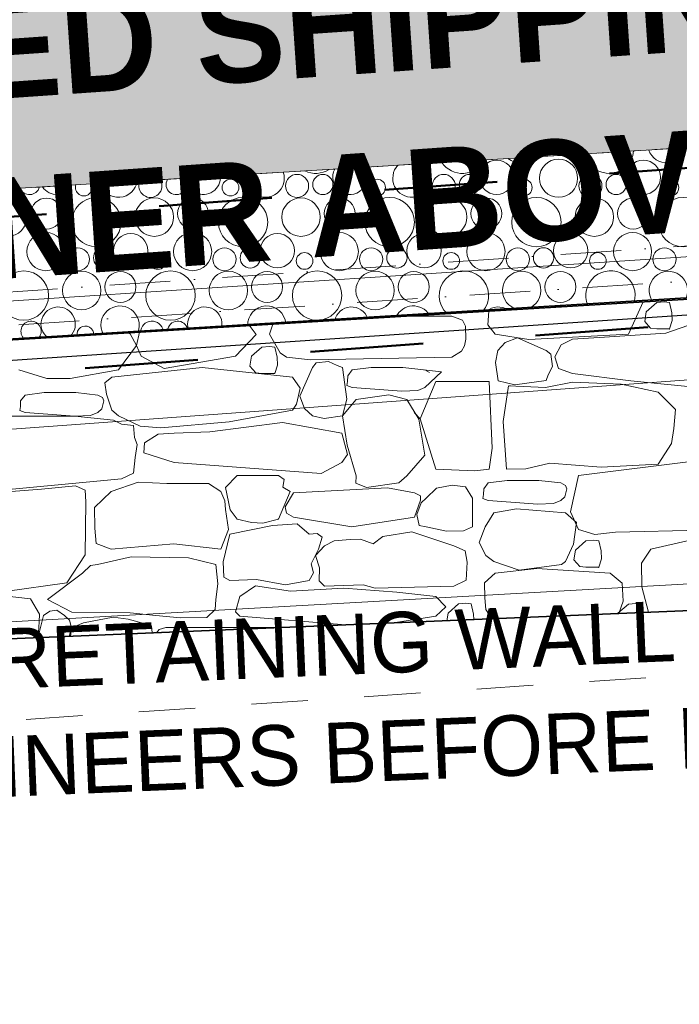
# Model space of a CAD drawing. Header units: millimetres. Extents: x -738537 to 1850049, y -250217 to 604013.
# Tile 20 of 204: x -626422 to -624786, y 79352 to 81793. Entities that reach past the tile are written whole.
import ezdxf

# ---------------------------------------------------------------- set-up
doc = ezdxf.new("R2010")
doc.units = ezdxf.units.MM
doc.header["$MEASUREMENT"] = 0
doc.set_wipeout_variables(frame=1)
for name, pattern in [('Dashed', [280, 140, -140]), ('Dot & Dashed', [280, 150, -60, 0, -70]), ('Hidden Line', [140, 100, -40]), ('Wipeout_Contour', [1000, 0, -1000])]:
    doc.linetypes.add(name, pattern=pattern)
for name, color, linetype, lineweight in [('0_Pen_No__161', 1, 'Continuous', 5), ('0_Pen_No__170', 9, 'Continuous', 0), ('A_BEAMS_Pen_No__69', 255, 'Continuous', 20), ('A_BEAMS_Pen_No__90', 255, 'Continuous', 20), ('A_SURVEY_Pen_No__6', 7, 'Continuous', 5), ('A_WALL LOAD_Pen_No__1', 214, 'Continuous', 35), ('A_WALL LOAD_Pen_No__3', 30, 'Continuous', 15), ('BUILDING_Pen_No__2', 1, 'Continuous', 25), ('C-GRID _Pen_No__5', 4, 'Continuous', 5), ('C_TEXT GA_Pen_No__161', 1, 'Continuous', 5), ('MARKETING_Pen_No__1', 214, 'Continuous', 35)]:
    doc.layers.add(name, color=color, linetype=linetype, lineweight=lineweight)
for name, color, linetype, lineweight, true_color in [('0_Pen_No__171', 7, 'Continuous', 0, 0xdadada), ('0_Pen_No__28', 7, 'Continuous', 50, 0xff9390), ('MARKETING_Pen_No__7', 7, 'Continuous', 5, 0x9f07ff), ('ROAD_Pen_No__7', 7, 'Continuous', 5, 0x9f07ff)]:
    doc.layers.add(name, color=color, linetype=linetype, lineweight=lineweight, true_color=true_color)
doc.layers.add('A_BEAMS', color=7, linetype='Continuous')
doc.layers.add('MARKETING', color=7, linetype='Continuous')
doc.styles.add('GENERATED_STYLE_1', font='GOTHIC.TTF')
doc.styles.add('GENERATED_STYLE_3', font='GOTHICB.TTF')

# ---------------------------------------------------------------- blocks, each defined once
blk = doc.blocks.new('*X3')
at = {"layer": '0_Pen_No__170', "color": 9, "linetype": 'Continuous', "lineweight": 0}
for centre, radius in [((-625085.5, 81400), 47.3), ((-625239, 81402.2), 42.6), ((-624875.2, 81402.2), 42.6), ((-625733.9, 81380.9), 28.6), ((-625670, 81384.4), 25.1), ((-625370.2, 81380.9), 28.6), ((-625306.3, 81384.4), 25.1), ((-625006.4, 81380.9), 28.6), ((-624942.6, 81384.4), 25.1), ((-625899, 81376.7), 20.7), ((-625535.3, 81376.7), 20.7), ((-625171.6, 81376.7), 20.7), ((-624807.9, 81376.7), 20.7), ((-626451.6, 81303.6), 47.7), ((-626355.6, 81312.4), 38.4), ((-626231.5, 81291.1), 61.2), ((-626087.9, 81303.6), 47.7), ((-625991.9, 81312.4), 38.4), ((-625867.8, 81291.1), 61.2), ((-625724.2, 81303.6), 47.7), ((-625628.2, 81312.4), 38.4), ((-625504.1, 81291.1), 61.2), ((-625360.5, 81303.6), 47.7), ((-625264.5, 81312.4), 38.4), ((-625140.3, 81291.1), 61.2), ((-624996.8, 81303.6), 47.7), ((-624900.7, 81312.4), 38.4), ((-624776.6, 81291.1), 61.2), ((-626356.6, 81218), 47.3), ((-626146.4, 81220.2), 42.6), ((-625992.9, 81218), 47.3), ((-625782.7, 81220.2), 42.6), ((-625629.2, 81218), 47.3), ((-625419, 81220.2), 42.6), ((-625265.5, 81218), 47.3), ((-625055.2, 81220.2), 42.6), ((-624901.8, 81218), 47.3), ((-626277.6, 81198.9), 28.6), ((-626213.7, 81202.4), 25.1), ((-625913.9, 81198.9), 28.6), ((-625850, 81202.4), 25.1), ((-625550.2, 81198.9), 28.6), ((-625486.3, 81202.4), 25.1), ((-625186.4, 81198.9), 28.6), ((-625122.6, 81202.4), 25.1), ((-624822.7, 81198.9), 28.6), ((-626079, 81194.8), 20.7), ((-625715.3, 81194.8), 20.7), ((-625351.6, 81194.8), 20.7), ((-624987.9, 81194.8), 20.7), ((-626411.5, 81109.1), 61.2), ((-626267.9, 81121.6), 47.7), ((-626171.9, 81130.4), 38.4), ((-626047.8, 81109.1), 61.2), ((-625904.2, 81121.6), 47.7), ((-625808.2, 81130.4), 38.4), ((-625684.1, 81109.1), 61.2), ((-625540.5, 81121.6), 47.7), ((-625444.5, 81130.4), 38.4), ((-625080.7, 81130.4), 38.4)]:
    blk.add_circle(centre, radius, dxfattribs=at)
for centre, radius, start, end in [((-624816.8, 81485.5), 47.7, 199.0293, 347.9415), ((-625180.5, 81485.5), 47.7, 230.4948, 316.4759), ((-625084.5, 81494.4), 38.4, 264.257, 282.7137), ((-624960.3, 81473.1), 61.2, 192.0135, 354.9573), ((-625602.7, 81402.2), 42.6, 151.306, 35.6648), ((-625449.2, 81400), 47.3, 137.2676, 49.7032), ((-625324.1, 81473.1), 61.2, 214.1169, 332.8539), ((-626033.7, 81384.4), 25.1, 149.1248, 37.846), ((-625966.4, 81402.2), 42.6, 182.7441, 4.2267), ((-625812.9, 81400), 47.3, 168.7358, 18.235), ((-625687.8, 81473.1), 61.2, 244.0294, 302.9413), ((-626397.4, 81384.4), 25.1, 201.9942, 344.9766), ((-626330.1, 81402.2), 42.6, 213.9295, 333.0413), ((-626262.7, 81376.7), 20.7, 160.9951, 25.9757), ((-626176.6, 81400), 47.3, 195.7709, 351.1998), ((-626097.6, 81380.9), 28.6, 154.5982, 32.3726), ((-625320.3, 81109.1), 61.2, 319.4247, 227.4565), ((-625176.8, 81121.6), 47.7, 287.117, 259.7641), ((-624956.6, 81109.1), 61.2, 343.6688, 203.2124), ((-624813.1, 81121.6), 47.7, 332.5028, 214.3783), ((-626326.4, 81038.2), 42.6, 314.4331, 232.4481), ((-626172.9, 81036), 47.3, 337.4348, 209.4464), ((-625962.7, 81038.2), 42.6, 349.446, 197.4352), ((-625809.2, 81036), 47.3, 4.7538, 182.1274), ((-625599, 81038.2), 42.6, 19.1723, 167.7089), ((-625445.5, 81036), 47.3, 32.407, 154.4742), ((-625235.2, 81038.2), 42.6, 55.0779, 131.8033), ((-625081.8, 81036), 47.3, 74.4684, 112.4128), ((-626393.7, 81020.4), 25.1, 316.0188, 230.8624), ((-626259, 81012.8), 20.7, 355.9399, 190.9413), ((-626093.9, 81016.9), 28.6, 9.6119, 177.2693), ((-626030, 81020.4), 25.1, 11.1515, 175.7297), ((-625895.3, 81012.8), 20.7, 71.1292, 115.752), ((-625730.2, 81016.9), 28.6, 64.0164, 122.8648)]:
    blk.add_arc(centre, radius, start, end, dxfattribs=at)
blk = doc.blocks.new('Fill_2', base_point=(0, 0))
at = {"color": 254, "linetype": 'Wipeout_Contour', "lineweight": 0, "ltscale": 14005644.7295551}
blk.add_wipeout([(-629509.8, 81186.9), (-636562.3, 79781.8), (-636489.6, 79417.3), (-629462, 80817.5), (-620502.8, 81356.1), (-620540.5, 82043.7), (-601136.6, 81925.1), (-601127.3, 81469.6), (-590151.9, 81021), (-590021.9, 81719.9), (-589769.8, 81683.3), (-588537.1, 88325.9), (-581323.3, 84127), (-581890.9, 80218.2), (-581481.7, 80187.1), (-580849.5, 84486.2), (-589699.4, 89557.9), (-590288.4, 81899.2), (-594388.9, 82642), (-600414.3, 82313.5), (-600427.4, 82955.9), (-621103.7, 82547.9), (-621076.1, 81700.6)], dxfattribs=at)
at = {"layer": '0_Pen_No__170', "color": 255, "linetype": 'Continuous', "lineweight": 0, "flags": 128}
blk.add_lwpolyline([(-629509.8, 81186.9), (-636562.3, 79781.8), (-636489.6, 79417.3), (-629462, 80817.5), (-620502.8, 81356.1), (-620540.5, 82043.7), (-601136.6, 81925.1), (-601127.3, 81469.6), (-590151.9, 81021), (-590021.9, 81719.9), (-589769.8, 81683.3), (-588537.1, 88325.9), (-581323.3, 84127), (-581890.9, 80218.2), (-581481.7, 80187.1), (-580849.5, 84486.2), (-589699.4, 89557.9), (-590288.4, 81899.2), (-594388.9, 82642), (-600414.3, 82313.5), (-600427.4, 82955.9), (-621103.7, 82547.9), (-621076.1, 81700.6)], close=True, dxfattribs=at)
at = {"layer": '0_Pen_No__170', "color": 9, "linetype": 'Continuous', "lineweight": 0}
blk.add_blockref('*X3', (0, 0), dxfattribs=at)
blk = doc.blocks.new('IPE Beam 20[2]', base_point=(-619855.8, 81466.6))
at = {"layer": 'A_BEAMS_Pen_No__69', "color": 255, "linetype": 'Dot & Dashed', "lineweight": 20}
blk.add_line((-619845.4, 81467.3), (-633052.7, 80602.7), dxfattribs=at)
at = {"layer": 'A_BEAMS_Pen_No__90', "color": 255, "linetype": 'Continuous', "lineweight": 20}
for p, q in [((-619859.9, 81526.5), (-633046.1, 80663.3)), ((-619852, 81406.7), (-633038.3, 80543.5))]:
    blk.add_line(p, q, dxfattribs=at)
blk = doc.blocks.new('*X280')
at = {"layer": 'MARKETING_Pen_No__7', "color": 190, "linetype": 'Continuous', "lineweight": 5, "true_color": 0x9f07ff}
for p, q in [((-624912.1, 81013.1), (-624875.7, 81093.2)), ((-624842, 81091.5), (-624868.1, 81068.9)), ((-624823.6, 81093.1), (-624842, 81091.5)), ((-624810.3, 81091.5), (-624823.6, 81093.1)), ((-624804.6, 81066.5), (-624810.3, 81091.5)), ((-625349.9, 81057.7), (-625466.4, 81057.7)), ((-625324, 81048), (-625349.9, 81057.7)), ((-625258.6, 81070.2), (-625260.8, 81036.1)), ((-624868.1, 81068.9), (-624871.7, 81044.4)), ((-624803.3, 81046.8), (-624804.6, 81066.5)), ((-625850.6, 81032.5), (-625853.4, 81034.4)), ((-625835.7, 81012.3), (-625850.6, 81032.5)), ((-625794.1, 81038), (-625802.5, 81013.1)), ((-625316.4, 81033), (-625324, 81048)), ((-625315.2, 81001.2), (-625316.4, 81033)), ((-625260.8, 81036.1), (-625243, 81013.1)), ((-624871.7, 81044.4), (-624857, 81028.1)), ((-624765, 81034.5), (-624819.1, 81015.6)), ((-624810.3, 81026.2), (-624803.3, 81046.8)), ((-626148, 81013.8), (-626152, 81016.5)), ((-626132.3, 80985.5), (-626148, 81013.8)), ((-626124.4, 81018.1), (-626132.3, 80985.5)), ((-625886.6, 80958.6), (-625835.7, 81012.3)), ((-625802.5, 81013.1), (-625776, 80967.2)), ((-625243, 81013.1), (-625159.5, 81000.4)), ((-625159.5, 81000.4), (-624912.1, 81013.1)), ((-624819.1, 81015.6), (-624971.6, 81005.6)), ((-624857, 81028.1), (-624842, 81026.2)), ((-624842, 81026.2), (-624810.3, 81026.2)), ((-626176.8, 80924.5), (-626132.3, 80985.5)), ((-626132.3, 80985.5), (-626120.2, 80958.6)), ((-625802.6, 80982.8), (-625821, 80981.2)), ((-625789.3, 80981.2), (-625802.6, 80982.8)), ((-625326.2, 80970.9), (-625318.6, 80984.7)), ((-625318.6, 80984.7), (-625315.2, 81001.2)), ((-625217.6, 80992.4), (-625235.7, 80972.5)), ((-625187, 81004.2), (-625217.6, 80992.4)), ((-625116.3, 80973.1), (-625187, 81004.2)), ((-625078.7, 80986.5), (-625094.4, 80956.8)), ((-625050.9, 81001.2), (-625078.7, 80986.5)), ((-624971.6, 81005.6), (-625050.9, 81001.2)), ((-626120.2, 80958.6), (-626063.5, 80928.2)), ((-626063.5, 80928.2), (-625886.6, 80958.6)), ((-625847, 80958.6), (-625850.7, 80934)), ((-625821, 80981.2), (-625847, 80958.6)), ((-625783.5, 80956.1), (-625789.3, 80981.2)), ((-625776, 80967.2), (-625759.8, 80956.7)), ((-625349.9, 80956.7), (-625326.2, 80970.9)), ((-625235.7, 80972.5), (-625242, 80943.2)), ((-625104.5, 80963.6), (-625116.3, 80973.1)), ((-625100.7, 80933.5), (-625104.5, 80963.6)), ((-625850.7, 80934), (-625836, 80917.8)), ((-625789.3, 80915.8), (-625782.3, 80936.5)), ((-625782.3, 80936.5), (-625783.5, 80956.1)), ((-625759.8, 80956.7), (-625700.7, 80949.5)), ((-625700.7, 80949.5), (-625349.9, 80956.7)), ((-625686.2, 80942), (-625695.7, 80930.3)), ((-625656, 80945.6), (-625686.2, 80942)), ((-625634.8, 80935.5), (-625656, 80945.6)), ((-625621.1, 80930.3), (-625634.8, 80935.5)), ((-625242, 80943.2), (-625235.3, 80897.9)), ((-625094.4, 80956.8), (-625085.5, 80928.4)), ((-626423.8, 80924.5), (-626354.3, 80903)), ((-626297, 80903.7), (-626176.8, 80924.5)), ((-625969.1, 80930.9), (-626193.4, 80906.6)), ((-625745.2, 80906.6), (-625969.1, 80930.9)), ((-625836, 80917.8), (-625821, 80915.8)), ((-625821, 80915.8), (-625789.3, 80915.8)), ((-625695.7, 80930.3), (-625727.2, 80859.7)), ((-625610.9, 80852.4), (-625621.1, 80930.3)), ((-625608.2, 80909.9), (-625608.6, 80896)), ((-625597.1, 80924.5), (-625608.2, 80909.9)), ((-625549.8, 80930.7), (-625597.1, 80924.5)), ((-625512.3, 80930.9), (-625549.8, 80930.7)), ((-625471.4, 80930.6), (-625512.3, 80930.9)), ((-625375.6, 80919.8), (-625471.4, 80930.6)), ((-625405.1, 80918), (-625416.8, 80924.5)), ((-625416.8, 80881.2), (-625375.6, 80919.8)), ((-625115.9, 80898.5), (-625110.8, 80912.2)), ((-625110.8, 80912.2), (-625100.7, 80933.5)), ((-625085.5, 80928.4), (-625050.9, 80915.8)), ((-625050.9, 80915.8), (-624905.9, 80897.7)), ((-626354.3, 80903), (-626297, 80903.7)), ((-626193.4, 80906.6), (-626211, 80892.9)), ((-626211, 80892.9), (-626206.9, 80864.9)), ((-625725.9, 80879.7), (-625745.2, 80906.6)), ((-625608.6, 80896), (-625610.4, 80886.1)), ((-625610.4, 80886.1), (-625597.1, 80881.2)), ((-625389.5, 80896), (-625428.6, 80803)), ((-625257.7, 80896), (-625389.5, 80896)), ((-625250.2, 80730.7), (-625257.7, 80896)), ((-625235.3, 80897.9), (-625193.7, 80887.9)), ((-625209.3, 80885.5), (-625223, 80797)), ((-625205.5, 80885.7), (-625209.3, 80884.7)), ((-625118.1, 80881.4), (-625209.3, 80885.5)), ((-625193.7, 80887.9), (-625115.9, 80898.5)), ((-625050.9, 80894.4), (-625118.1, 80881.4)), ((-624929.9, 80889.3), (-625050.9, 80894.4)), ((-624838.3, 80869.6), (-624929.9, 80889.3)), ((-624905.9, 80897.7), (-624683.9, 80875.2)), ((-626408.3, 80862.4), (-626419.4, 80847.9)), ((-626361, 80868.6), (-626408.3, 80862.4)), ((-626323.5, 80868.8), (-626361, 80868.6)), ((-626282.7, 80868.5), (-626323.5, 80868.8)), ((-626228.1, 80862.4), (-626282.7, 80868.5)), ((-626216.3, 80855.9), (-626228.1, 80862.4)), ((-626206.9, 80864.9), (-626193.4, 80824.7)), ((-625735.2, 80839.7), (-625725.9, 80879.7)), ((-625597.1, 80881.2), (-625474.2, 80872.2)), ((-625506, 80863), (-625587.5, 80851.1)), ((-625461.4, 80851.1), (-625506, 80863)), ((-625474.2, 80872.2), (-625434.7, 80873.8)), ((-625434.7, 80873.8), (-625416.8, 80881.2)), ((-624795.8, 80826.7), (-624838.3, 80869.6)), ((-626419.4, 80847.9), (-626419.8, 80833.9)), ((-626218.2, 80828.4), (-626212.9, 80848.3)), ((-626212.9, 80848.3), (-626216.3, 80855.9)), ((-625745.2, 80824.7), (-625735.2, 80839.7)), ((-625727.2, 80859.7), (-625715.5, 80829.1)), ((-625621.1, 80810.8), (-625610.9, 80852.4)), ((-625587.5, 80851.1), (-625621.1, 80810.8)), ((-625432.1, 80802.9), (-625461.4, 80851.1)), ((-626419.8, 80833.9), (-626421.6, 80824.1)), ((-626421.6, 80824.1), (-626408.3, 80819.2)), ((-626408.3, 80819.2), (-626285.4, 80810.2)), ((-626285.4, 80810.2), (-626246, 80811.7)), ((-626246, 80811.7), (-626228.1, 80819.2)), ((-626228.1, 80819.2), (-626218.2, 80828.4)), ((-626193.4, 80824.7), (-626176.8, 80810.9)), ((-625902.1, 80795.6), (-625745.2, 80824.7)), ((-625715.5, 80829.1), (-625695.7, 80810.8)), ((-625443.4, 80819.3), (-625428.6, 80803)), ((-624799.4, 80779.7), (-624795.8, 80826.7)), ((-626285.4, 80810.2), (-626465.7, 80810.4)), ((-626189.5, 80800.3), (-626285.4, 80810.2)), ((-626169, 80790.4), (-626189.5, 80800.3)), ((-626176.8, 80810.9), (-626123.3, 80785.5)), ((-626139.7, 80786.8), (-626169, 80790.4)), ((-626071.6, 80781.3), (-625902.1, 80795.6)), ((-625770.3, 80794.3), (-625950.2, 80771.2)), ((-625623.1, 80767.9), (-625770.3, 80794.3)), ((-625695.7, 80810.8), (-625666.4, 80804.4)), ((-625666.4, 80804.4), (-625621.1, 80810.8)), ((-625621.1, 80810.8), (-625610, 80738.3)), ((-625416.8, 80712.9), (-625432.1, 80802.9)), ((-625428.6, 80803), (-625389.5, 80678.8)), ((-625223, 80797), (-625214.4, 80678.8)), ((-626136.8, 80757.2), (-626139.7, 80786.8)), ((-626123.3, 80785.5), (-626071.6, 80781.3)), ((-626078.7, 80765.5), (-626111.9, 80744.2)), ((-626038.3, 80767.9), (-626078.7, 80765.5)), ((-625950.2, 80771.2), (-626038.3, 80767.9)), ((-625608.6, 80714.6), (-625623.1, 80767.9)), ((-624805, 80741.9), (-624799.4, 80779.7)), ((-626130.8, 80740), (-626136.8, 80757.2)), ((-626135.6, 80707.4), (-626130.8, 80740)), ((-626111.9, 80744.2), (-626113.9, 80718.9)), ((-624838.3, 80690.7), (-624805, 80741.9)), ((-626113.9, 80718.9), (-626038.3, 80695.3)), ((-625623.1, 80695.3), (-625608.6, 80714.6)), ((-625610, 80738.3), (-625587.5, 80662.3)), ((-625257.7, 80678.8), (-625250.2, 80730.7)), ((-626139.9, 80668.9), (-626135.6, 80707.4)), ((-626038.3, 80695.3), (-625674.2, 80668.2)), ((-625674.2, 80668.2), (-625623.1, 80695.3)), ((-625461.4, 80662.3), (-625416.8, 80712.9)), ((-625166.8, 80679.4), (-625106.8, 80693.1)), ((-625106.8, 80693.1), (-624979.5, 80683.2)), ((-624737.2, 80700), (-625035.7, 80663)), ((-624979.5, 80683.2), (-624838.3, 80690.7)), ((-626169, 80654.4), (-626139.9, 80668.9)), ((-625389.5, 80678.8), (-625293.2, 80674.1)), ((-625293.2, 80674.1), (-625257.7, 80678.8)), ((-625214.9, 80678.8), (-625166.8, 80679.4)), ((-626493, 80623.7), (-626169, 80654.4)), ((-626128, 80646.3), (-626194.8, 80623.4)), ((-626056.6, 80643.2), (-626128, 80646.3)), ((-625953.8, 80643.2), (-626056.6, 80643.2)), ((-625922.8, 80623.4), (-625953.8, 80643.2)), ((-625882.5, 80663), (-625911.8, 80633)), ((-625780.2, 80663), (-625882.5, 80663)), ((-625766.3, 80653.3), (-625780.2, 80663)), ((-625769.5, 80634.1), (-625766.3, 80653.3)), ((-625587.5, 80662.3), (-625588.1, 80643.5)), ((-625588.1, 80643.5), (-625561.7, 80633.3)), ((-625561.7, 80633.3), (-625481.2, 80644.4)), ((-625481.2, 80644.4), (-625461.4, 80662.3)), ((-625260, 80644.3), (-625271.1, 80629.8)), ((-625212.7, 80650.5), (-625260, 80644.3)), ((-625175.2, 80650.7), (-625212.7, 80650.5)), ((-625134.3, 80650.4), (-625175.2, 80650.7)), ((-625079.7, 80644.3), (-625134.3, 80650.4)), ((-625068, 80637.8), (-625079.7, 80644.3)), ((-625035.7, 80663), (-625055.5, 80572.4)), ((-626367.8, 80629.2), (-626547.7, 80615.7)), ((-626283.7, 80637.5), (-626367.8, 80629.2)), ((-626259.1, 80626.6), (-626283.7, 80637.5)), ((-626257.5, 80597.6), (-626259.1, 80626.6)), ((-626194.8, 80623.4), (-626236.5, 80583.2)), ((-625913.3, 80599.9), (-625922.8, 80623.4)), ((-625911.8, 80633), (-625900, 80577.5)), ((-625780.2, 80554.7), (-625751.4, 80623.5)), ((-625751.4, 80623.5), (-625769.5, 80634.1)), ((-625742.6, 80620.1), (-625763.8, 80585.5)), ((-625509.6, 80632.7), (-625742.6, 80620.1)), ((-625442.3, 80620.1), (-625509.6, 80632.7)), ((-625427.7, 80612.7), (-625442.3, 80620.1)), ((-625387.9, 80631.5), (-625413.9, 80606.9)), ((-625349.3, 80638.8), (-625387.9, 80631.5)), ((-625316.1, 80634.4), (-625349.3, 80638.8)), ((-625299, 80606.9), (-625316.1, 80634.4)), ((-625271.1, 80629.8), (-625271.5, 80615.8)), ((-625069.9, 80610.3), (-625064.6, 80630.1)), ((-625064.6, 80630.1), (-625068, 80637.8)), ((-626259.3, 80466.4), (-626257.5, 80597.6)), ((-625911.8, 80578.3), (-625913.3, 80599.9)), ((-625442.3, 80559.3), (-625427.7, 80601.8)), ((-625426, 80595.3), (-625437.1, 80566)), ((-625427.7, 80601.8), (-625427.7, 80612.7)), ((-625413.9, 80606.9), (-625426, 80595.3)), ((-625299, 80535.6), (-625299, 80606.9)), ((-625271.5, 80615.8), (-625273.3, 80606)), ((-625273.3, 80606), (-625260, 80601.1)), ((-625260, 80601.1), (-625137.1, 80592)), ((-625137.1, 80592), (-625097.7, 80593.6)), ((-625097.7, 80593.6), (-625079.7, 80601.1)), ((-625079.7, 80601.1), (-625069.9, 80610.3)), ((-626236.5, 80583.2), (-626235.5, 80532.5)), ((-625903.7, 80528.7), (-625911.8, 80578.3)), ((-625900, 80577.5), (-625882.5, 80554.7)), ((-625763.8, 80585.5), (-625760.3, 80569.7)), ((-625760.3, 80569.7), (-625742.6, 80559.3)), ((-625246.3, 80569.9), (-625267.2, 80535.4)), ((-625189.5, 80580.2), (-625246.3, 80569.9)), ((-625068, 80569.9), (-625189.5, 80580.2)), ((-625041.1, 80546.7), (-625068, 80569.9)), ((-625055.5, 80572.4), (-625035.7, 80529)), ((-625882.5, 80554.7), (-625846.8, 80546)), ((-625846.8, 80546), (-625819, 80544.3)), ((-625819, 80544.3), (-625780.2, 80554.7)), ((-625742.6, 80559.3), (-625598.2, 80535.5)), ((-625598.2, 80535.5), (-625442.3, 80559.3)), ((-625437.1, 80566), (-625430.7, 80539.2)), ((-625048.6, 80493), (-625041.1, 80546.7)), ((-626235.5, 80532.5), (-626232.3, 80494.2)), ((-625922.8, 80480.1), (-625903.7, 80528.7)), ((-625794.9, 80539.2), (-625901, 80517.1)), ((-625733.6, 80542.8), (-625794.9, 80539.2)), ((-625703.7, 80517.1), (-625733.6, 80542.8)), ((-625684.2, 80519.1), (-625703.7, 80517.1)), ((-625671.9, 80510.2), (-625684.2, 80519.1)), ((-625449, 80523.1), (-625521.3, 80511.6)), ((-625345.2, 80488.7), (-625449, 80523.1)), ((-625430.7, 80539.2), (-625413.9, 80535.6)), ((-625413.9, 80535.6), (-625363, 80524.8)), ((-625363, 80524.8), (-625321, 80525.9)), ((-625321, 80525.9), (-625299, 80535.6)), ((-625267.2, 80535.4), (-625282.2, 80496.9)), ((-625035.7, 80529), (-624995.5, 80516.5)), ((-624995.5, 80516.5), (-624944.5, 80522.1)), ((-624944.5, 80522.1), (-624641.6, 80529)), ((-625901, 80517.1), (-625916.9, 80448.6)), ((-625681, 80480.4), (-625671.9, 80510.2)), ((-625641.5, 80500.9), (-625666, 80488.7)), ((-625602.2, 80503.9), (-625641.5, 80500.9)), ((-625576.6, 80504.8), (-625602.2, 80503.9)), ((-625545.3, 80493.6), (-625576.6, 80504.8)), ((-625521.3, 80511.6), (-625545.3, 80493.6)), ((-625282.2, 80496.9), (-625265.8, 80464.2)), ((-625017.5, 80500.8), (-625043.5, 80478.1)), ((-624999.1, 80502.4), (-625017.5, 80500.8)), ((-624985.8, 80500.8), (-624999.1, 80502.4)), ((-624980.1, 80475.7), (-624985.8, 80500.8)), ((-624758.8, 80502.4), (-624856.8, 80480.1)), ((-626232.3, 80494.2), (-626194.8, 80480.1)), ((-626194.8, 80480.1), (-626039.2, 80493.4)), ((-626039.2, 80493.4), (-625922.8, 80480.1)), ((-625699.1, 80443.8), (-625681, 80480.4)), ((-625666, 80488.7), (-625688.5, 80464.2)), ((-625317.2, 80476.1), (-625345.2, 80488.7)), ((-625312, 80448.1), (-625317.2, 80476.1)), ((-625068, 80449.8), (-625048.6, 80493)), ((-625043.5, 80478.1), (-625047.2, 80453.6)), ((-624978.8, 80456.1), (-624980.1, 80475.7)), ((-624856.8, 80480.1), (-624880, 80445.4)), ((-626305.1, 80396.8), (-626259.3, 80466.4)), ((-626145.1, 80461.2), (-626228.9, 80441.9)), ((-626003.1, 80458.7), (-626145.1, 80461.2)), ((-625935.3, 80441.9), (-626003.1, 80458.7)), ((-625916.9, 80448.6), (-625915.2, 80410.6)), ((-625688.5, 80464.2), (-625677.9, 80434)), ((-625314.3, 80403.4), (-625312, 80448.1)), ((-625265.8, 80464.2), (-625246.3, 80449.8)), ((-625246.3, 80449.8), (-625183.1, 80428.3)), ((-625078.2, 80441.8), (-625068, 80449.8)), ((-625047.2, 80453.6), (-625032.5, 80437.4)), ((-624985.8, 80435.4), (-624978.8, 80456.1)), ((-624880, 80445.4), (-624879.2, 80386.5)), ((-626246.1, 80440.1), (-626266.2, 80420.3)), ((-626228.9, 80441.9), (-626246.1, 80440.1)), ((-625930.7, 80394), (-625935.3, 80441.9)), ((-625703.7, 80402.3), (-625692.9, 80421.8)), ((-625692.9, 80421.8), (-625699.1, 80443.8)), ((-625677.9, 80434), (-625679.3, 80401.4)), ((-625139.4, 80431.9), (-625243, 80420.7)), ((-625183.1, 80428.3), (-625078.2, 80441.8)), ((-624957.2, 80420.7), (-625139.4, 80431.9)), ((-625032.5, 80437.4), (-625017.5, 80435.4)), ((-625017.5, 80435.4), (-624985.8, 80435.4)), ((-626457.5, 80375.1), (-626305.1, 80396.8)), ((-626266.2, 80420.3), (-626353.2, 80355.4)), ((-625915.2, 80410.6), (-625901, 80402.3)), ((-625901, 80402.3), (-625834.5, 80404.6)), ((-625834.5, 80404.6), (-625762.4, 80391.9)), ((-625762.4, 80391.9), (-625703.7, 80402.3)), ((-625679.3, 80401.4), (-625666, 80388.4)), ((-625345.2, 80388.4), (-625314.3, 80403.4)), ((-625243, 80420.7), (-625269.4, 80396.4)), ((-624927.4, 80396.2), (-624957.2, 80420.7)), ((-626395.4, 80356.7), (-626572.9, 80377.3)), ((-625935.3, 80355.4), (-625930.7, 80394)), ((-625836.9, 80389.3), (-625875.9, 80362.6)), ((-625750, 80376.2), (-625836.9, 80389.3)), ((-625617.6, 80383.5), (-625750, 80376.2)), ((-625666, 80388.4), (-625570, 80391.4)), ((-625486.4, 80373.6), (-625617.6, 80383.5)), ((-625570, 80391.4), (-625540.1, 80383.2)), ((-625540.1, 80383.2), (-625345.2, 80388.4)), ((-625389.5, 80362.6), (-625486.4, 80373.6)), ((-625269.4, 80396.4), (-625268.1, 80359.9)), ((-624925.2, 80351), (-624927.4, 80396.2)), ((-624879.2, 80386.5), (-624862.2, 80323.7)), ((-626372.8, 80318.9), (-626395.4, 80356.7)), ((-626353.2, 80355.4), (-626292.2, 80324.4)), ((-625937.2, 80331), (-625935.3, 80355.4)), ((-625875.9, 80362.6), (-625886.6, 80325)), ((-625364.7, 80337.3), (-625389.5, 80362.6)), ((-625268.1, 80359.9), (-625266.1, 80330.3)), ((-624936, 80320.6), (-624925.2, 80351)), ((-626346.9, 80326.4), (-626363.1, 80315.8)), ((-626329.9, 80328.8), (-626346.9, 80326.4)), ((-626310.3, 80315.8), (-626329.9, 80328.8)), ((-626292.2, 80324.4), (-626148.2, 80322.4)), ((-625957.6, 80310.9), (-625937.2, 80331)), ((-625886.6, 80325), (-625875.9, 80313.8)), ((-625389.5, 80313.8), (-625364.7, 80337.3)), ((-625333.5, 80344.5), (-625359.5, 80321.9)), ((-625315, 80346.1), (-625333.5, 80344.5)), ((-625301.8, 80344.5), (-625315, 80346.1)), ((-625296, 80319.4), (-625301.8, 80344.5)), ((-625266.1, 80330.3), (-625250.1, 80307.5)), ((-624912.1, 80344.1), (-624938.1, 80321.5)), ((-624893.6, 80345.7), (-624912.1, 80344.1)), ((-624880.4, 80344.1), (-624893.6, 80345.7)), ((-624875.5, 80323.1), (-624880.4, 80344.1)), ((-626375.6, 80260.7), (-626373.7, 80300.4)), ((-626373.7, 80300.4), (-626372.8, 80318.9)), ((-626363.1, 80315.8), (-626373.7, 80272.8)), ((-626298.6, 80304), (-626310.3, 80315.8)), ((-626293.4, 80284.9), (-626298.6, 80304)), ((-626189.6, 80311.6), (-626263.4, 80297.3)), ((-626153.1, 80306.3), (-626189.6, 80311.6)), ((-626119.5, 80297.3), (-626153.1, 80306.3)), ((-626148.2, 80322.4), (-626084.4, 80316.1)), ((-626084.4, 80316.1), (-626023.1, 80309.8)), ((-626023.1, 80309.8), (-625957.6, 80310.9)), ((-625875.9, 80313.8), (-625614.2, 80292.4)), ((-625500.7, 80297.1), (-625389.5, 80313.8)), ((-625359.5, 80321.9), (-625362.4, 80302.9)), ((-625295.2, 80305.7), (-625296, 80319.4)), ((-624938.1, 80321.5), (-624938.2, 80320.5)), ((-626299.5, 80263.9), (-626293.4, 80284.9)), ((-626293.4, 80284.9), (-626295.9, 80264)), ((-626263.4, 80297.3), (-626293.4, 80284.9)), ((-626095.1, 80289.9), (-626119.5, 80297.3)), ((-626092.9, 80272.5), (-626095.1, 80289.9)), ((-626076, 80280.8), (-626082.5, 80272.9)), ((-626059.4, 80286.1), (-626076, 80280.8)), ((-625766, 80286.1), (-626059.4, 80286.1)), ((-626373.7, 80272.8), (-626370.9, 80260.9))]:
    blk.add_line(p, q, dxfattribs=at)
for p in [(-624810.3, 81026.2), (-625789.3, 80915.8), (-625780.2, 80554.7), (-624985.8, 80435.4)]:
    blk.add_point(p, dxfattribs=at)
blk = doc.blocks.new('Fill_99', base_point=(0, 0))
at = {"color": 254, "linetype": 'Wipeout_Contour', "lineweight": 0, "ltscale": 3801491.66814994}
blk.add_wipeout([(-636355.7, 78745), (-629373.7, 80136.1), (-619584.7, 80543.1), (-619651.1, 81407.3), (-629462, 80817.5), (-636489.6, 79417.3)], dxfattribs=at).dxf.layer = 'MARKETING'
at = {"layer": 'MARKETING_Pen_No__1', "color": 214, "linetype": 'Continuous', "lineweight": 35, "flags": 128}
blk.add_lwpolyline([(-636355.7, 78745), (-636489.6, 79417.3), (-629462, 80817.5), (-619651.1, 81407.3), (-619584.7, 80543.1), (-629373.7, 80136.1)], close=True, dxfattribs=at)
at = {"layer": 'MARKETING_Pen_No__7', "color": 190, "linetype": 'Continuous', "lineweight": 5, "true_color": 0x9f07ff}
blk.add_blockref('*X280', (0, 0), dxfattribs=at)

msp = doc.modelspace()

# ---------------------------------------------------------------- block references
at = {"layer": '0_Pen_No__170', "color": 9, "linetype": 'Continuous', "lineweight": 0}
msp.add_blockref('Fill_2', (0, 0), dxfattribs=at)

# ---------------------------------------------------------------- next in the draw order: hatches: boundary and pattern name
at = {"layer": '0_Pen_No__171', "linetype": 'Continuous', "lineweight": 0, "true_color": 0xdadada}
h = msp.add_hatch(dxfattribs=at)
h.set_pattern_fill('EARTH', color=254, style=0, pattern_type=2)
h.set_pattern_definition([(45, (0, 0), (-275.77163, 275.77163), []), (45, (-91.9, 91.9), (-551.5433, 551.5433), []), (45, (-183.85, 183.85), (-551.5433, 551.5433), []), (135, (-275.77, 275.77), (91.923878, 91.923878), [389.99999, -389.99999])])
h.paths.add_polyline_path([(-631238.6, 89036.3), (-631416.2, 91643.8), (-617835.3, 92530.2), (-617753.3, 93259.2), (-588579.2, 89990.2), (-588759.4, 89019.1), (-590040.8, 82079.1), (-593210.4, 82111.5), (-600415.6, 82185.1), (-600427.4, 82955.9), (-621103.7, 82547.9), (-621076.1, 81700.6), (-629509.8, 81186.9), (-630697.2, 80950.3), (-631025.7, 85774.3), (-632625.9, 85665.4), (-632847.9, 88926.8)])

# ---------------------------------------------------------------- next in the draw order: linework, layer by layer
at = {"layer": 'A_WALL LOAD_Pen_No__1', "color": 214, "linetype": 'Continuous', "lineweight": 35}
for p, q in [((-619832.9, 81404), (-629462, 80817.5)), ((-629396.4, 80311.1), (-619801.9, 80895.4))]:
    msp.add_line(p, q, dxfattribs=at)
at = {"layer": 'A_WALL LOAD_Pen_No__3', "color": 30, "linetype": 'Hidden Line', "lineweight": 15}
msp.add_lwpolyline([(-619855.5, 81774.9), (-629509.8, 81186.9)], dxfattribs=at)
at = {"layer": 'A_WALL LOAD_Pen_No__3', "color": 30, "linetype": 'Continuous', "lineweight": 15}
msp.add_lwpolyline([(-629373.7, 80136.1), (-619791.2, 80719.7)], dxfattribs=at)

# ---------------------------------------------------------------- next in the draw order: block references
at = {"layer": 'A_BEAMS', "color": 5, "linetype": 'Continuous', "lineweight": 5}
msp.add_blockref('IPE Beam 20[2]', (-619855.8, 81466.6), dxfattribs=at)

# ---------------------------------------------------------------- next in the draw order: block references
at = {"layer": 'MARKETING_Pen_No__7', "color": 190, "linetype": 'Continuous', "lineweight": 5, "true_color": 0x9f07ff}
msp.add_blockref('Fill_99', (0, 0), dxfattribs=at)

# ---------------------------------------------------------------- next in the draw order: linework, layer by layer
at = {"layer": '0_Pen_No__161', "color": 1, "linetype": 'Dashed', "lineweight": 5}
msp.add_lwpolyline([(-632252.5, 79664.8), (-632416.1, 82097.3), (-620562.9, 82894.6), (-620399.3, 80462.1)], close=True, dxfattribs=at)
at = {"layer": '0_Pen_No__28', "color": 21, "linetype": 'Dashed', "lineweight": 50, "ltscale": 2, "true_color": 0xff9390}
for points in [[(-588172.2, 90291.8), (-588245.1, 89899.5), (-589695.7, 82082.6), (-589699.3, 81730.6), (-619887.8, 82039.1), (-619836.2, 81394.8), (-631020.6, 80584.2), (-631338.3, 85407.6), (-632947.2, 85301.4), (-633212.6, 89247.7), (-631607.2, 89357), (-631791.9, 91965.1), (-618146.2, 92850.5), (-618057.7, 93640.4)], [(-588579.2, 89990.2), (-588584.3, 89962.5), (-590040.4, 82116.1), (-590040.8, 82079.1), (-620261.9, 82387.9), (-620211, 81753.3), (-630700.5, 80998.2), (-631017.5, 85774.5), (-632626.1, 85668.4), (-632845.3, 88926.9), (-631238.6, 89036.3), (-631423.2, 91643.3), (-617835.5, 92525), (-617753.2, 93259.2)]]:
    msp.add_lwpolyline(points, close=True, dxfattribs=at)
at = {"layer": 'BUILDING_Pen_No__2', "color": 1, "linetype": 'Continuous', "lineweight": 25}
msp.add_line((-627782.4, 80858.1), (-619843, 81393.4), dxfattribs=at)
at = {"layer": 'C-GRID _Pen_No__5', "color": 4, "linetype": 'Dot & Dashed', "lineweight": 5}
msp.add_line((-634581.5, 80563.7), (-617688.9, 81713.8), dxfattribs=at)
at = {"layer": 'ROAD_Pen_No__7', "color": 18, "linetype": 'Continuous', "lineweight": 5, "true_color": 0x000000}
for p, q in [((-630495.4, 80482.6), (-624739.9, 80902)), ((-620231.8, 80648.2), (-629373.7, 80136.1))]:
    msp.add_line(p, q, dxfattribs=at)

# ---------------------------------------------------------------- next in the draw order: texts
at = {"layer": 'A_SURVEY_Pen_No__6', "color": 7, "linetype": 'Continuous', "lineweight": 5, "insert": (-624472.9, 80156.4), "char_height": 150, "attachment_point": 5, "rotation": 2.3808, "line_spacing_factor": 1.070163, "style": 'GENERATED_STYLE_1'}
msp.add_mtext('\\A1;{\\pqc;\\fCentury Gothic|b0|i0|c0|p34;EXISTING BAY RETAINING WALL TO BE INVESTIGATED FOR STABILITY, \\P\\pqc;\\fCentury Gothic|b0|i0|c0|p34; BY ENGINEERS BEFORE NEW BUILDING CONSTRUCTION}', dxfattribs=at)
at = {"layer": 'C_TEXT GA_Pen_No__161', "color": 1, "linetype": 'Continuous', "lineweight": 5, "insert": (-626167.2, 81517.9), "char_height": 250, "width": 4048.71, "attachment_point": 5, "rotation": 3.9526, "line_spacing_factor": 1.070115, "style": 'GENERATED_STYLE_3'}
msp.add_mtext('\\A1;{\\pqc;\\fCentury Gothic|b1|i0|c0|p34;PROPOSED\\fCentury Gothic|b1|i0|c0|p34; \\fCentury Gothic|b1|i0|c0|p34;SHIPPING CONTAINER\\fCentury Gothic|b1|i0|c0|p34; ABOVE}', dxfattribs=at)

doc.saveas('drawing.dxf')
